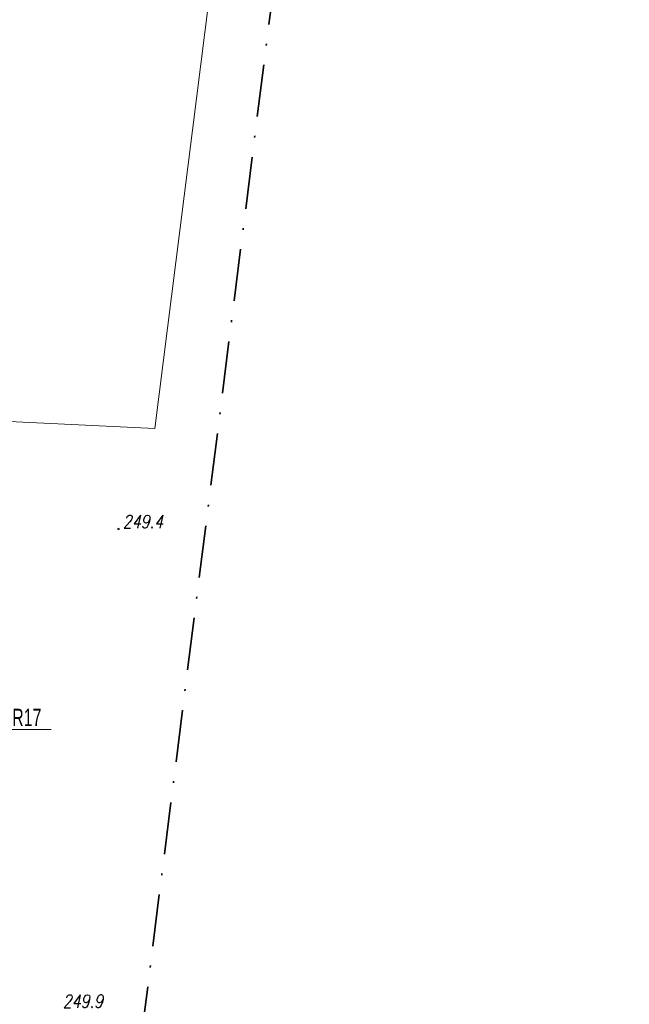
# Model space of a CAD drawing. Header units: millimetres. Extents: x 7436010 to 7436992, y 5663514 to 5666647.
# Tile 66 of 73: x 7436807 to 7436842, y 5666381 to 5666438. Entities that reach past the tile are written whole.
import ezdxf

# ---------------------------------------------------------------- set-up
doc = ezdxf.new("R2010")
doc.units = ezdxf.units.MM
doc.linetypes.add('GAK', pattern=[3.5, 2, -0.75, 0, -0.75])
doc.linetypes.add('GDE', pattern=[0])
for name, color, linetype, lineweight in [('_HH_Przewiert OPIS', 7, 'Continuous', 25), ('EDZPD_L_1', 7, 'GDE', 18), ('Linie_opisowe', 7, 'Continuous', 5), ('WUKOS_T_0', 7, 'Continuous', 18), ('WUKOS_T_1', 7, 'Continuous', 18), ('ZAKRES MAPY', 1, 'GAK', 35)]:
    doc.layers.add(name, color=color, linetype=linetype, lineweight=lineweight)
doc.layers.add('_map', color=7, linetype='Continuous')
doc.styles.add('K1_ACAD', font='romans.shx', dxfattribs={"width": 0.8, "oblique": 12})
doc.styles.add('PLAN 2 pop.', font='ARIALN.TTF', dxfattribs={"width": 0.8})

# ---------------------------------------------------------------- blocks, each defined once
blk = doc.blocks.new('WSP')
at = {"linetype": 'Continuous'}
blk.add_circle((0, 0), 0.045, dxfattribs=at)
blk = doc.blocks.new('STUDZ')
at = {"layer": 'EDZPD_L_1'}
for p, q in [((7436814.782, 5666414.187), (7436824.95, 5666494.994)), ((7436805.993, 5666414.612), (7436814.782, 5666414.187))]:
    blk.add_line(p, q, dxfattribs=at)
at = {"layer": 'ZAKRES MAPY', "ltscale": 1.5}
blk.add_lwpolyline([(7436499.641, 5664770.193), (7436618.185, 5665205.388), (7436683.215, 5665437.779), (7436699.287, 5665515.689), (7436766.552, 5666002.198), (7436830.547, 5666510.526), (7436842.092, 5666581.758), (7436785.507, 5666596.847), (7436785.507, 5666596.847), (7436586.578, 5666594.142), (7436584.945, 5666524.704), (7436750.078, 5666529.355), (7436745.077, 5666424.297), (7436720.947, 5666302.298), (7436720.947, 5666302.298), (7436688.828, 5666001.547), (7436443.205, 5666009.348), (7436440.088, 5665956.611), (7436694.209, 5665946.106), (7436662.94, 5665733.974), (7436630.662, 5665497.389), (7436531.494, 5665129.942)], dxfattribs=at)
at = {"layer": 'WUKOS_T_0', "rotation": 0.05935798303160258}
blk.add_blockref('WSP', (7436812.689, 5666408.407), dxfattribs=at)
at = {"layer": 'WUKOS_T_1', "style": 'K1_ACAD', "oblique": 12, "width": 0.8}
for s, rotation, p in [('249.4', 0.0593, (7436812.942, 5666408.458)), ('249.9', 0.0603, (7436809.484, 5666380.84))]:
    blk.add_text(s, height=0.75, rotation=rotation, dxfattribs=at).set_placement(p)

msp = doc.modelspace()

# ---------------------------------------------------------------- linework, layer by layer
at = {"layer": 'Linie_opisowe'}
msp.add_line((7436788.114, 5666396.854), (7436808.81, 5666396.854), dxfattribs=at)

# ---------------------------------------------------------------- block references
at = {"layer": '_map'}
msp.add_blockref('STUDZ', (0, 0), dxfattribs=at)

# ---------------------------------------------------------------- texts
at = {"layer": '_HH_Przewiert OPIS', "style": 'PLAN 2 pop.', "width": 0.8}
msp.add_text('Przewiert w rurze osłonowej PE100 RC SDR17', height=1, dxfattribs=at).set_placement((7436789.055, 5666397.054))

doc.saveas('drawing.dxf')
